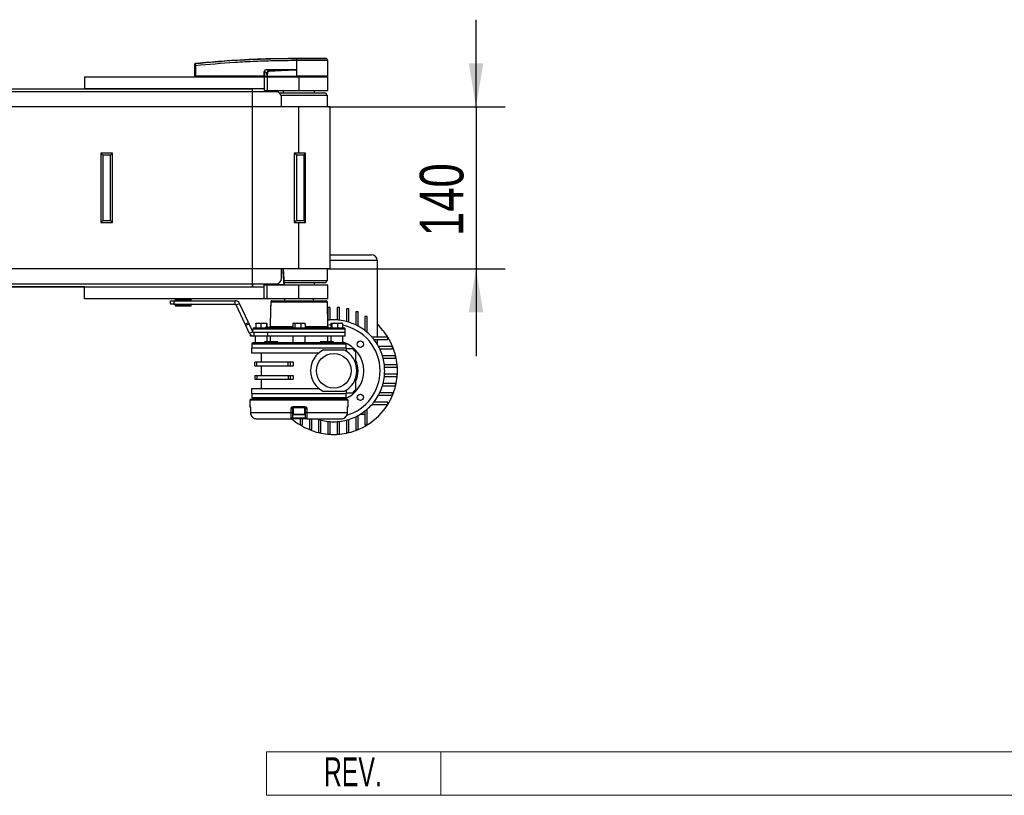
# Model space of a CAD drawing. Header units: millimetres. Extents: x 0 to 420, y 0 to 297.
# Tile 5 of 17: x 198 to 266, y 66 to 120. Entities that reach past the tile are written whole.
import ezdxf
from ezdxf.enums import TextEntityAlignment as Align

# ---------------------------------------------------------------- set-up
doc = ezdxf.new("R2010")
doc.units = ezdxf.units.MM
doc.layers.add('CARTIGLIO', color=140, linetype='Continuous')
doc.layers.add('QUOTE', color=174, linetype='Continuous')
doc.styles.add('SLDTEXTSTYLE0', font='TXT', dxfattribs={"width": 0.638298})
doc.styles.add('SLDTEXTSTYLE3', font='TXT', dxfattribs={"width": 0.75})
doc.dimstyles.new('SLDDIMSTYLE1', dxfattribs={"dimtxt": 3, "dimasz": 3, "dimexe": 0, "dimexo": 0.0625, "dimgap": 0.75, "dimtad": 1, "dimlfac": 12.544143, "dimrnd": 1e-09, "dimzin": 12, "dimdsep": 46, "dimtxsty": 'SLDTEXTSTYLE3', "dimsah": 1, "dimcen": 0.09, "dimadec": 0, "dimazin": 3, "dimtfac": 1, "dimtdec": 3, "dimtmove": 0, "dimatfit": 0, "dimfxl": 0, "dimfrac": 2, "dimtolj": 1, "dimtzin": 12, "dimarcsym": 0})

# ---------------------------------------------------------------- blocks, each defined once
blk = doc.blocks.new('SW_NOTE_0_27')
at = {"layer": 'CARTIGLIO', "color": 0, "insert": (2.34, 2.578), "char_height": 2, "attachment_point": 2, "style": 'SLDTEXTSTYLE0'}
blk.add_mtext('REV.', dxfattribs=at)
blk = doc.blocks.new('Cartiglio ALUSIC')
at = {"color": 161, "linetype": 'Continuous', "lineweight": 18}
for p, q in [((113.971, 150.999), (113.971, 153.999)), ((113.971, 153.999), (313.621, 153.999)), ((125.971, 153.999), (125.971, 150.999)), ((113.971, 150.999), (313.621, 150.999))]:
    blk.add_line(p, q, dxfattribs=at)
at = {"layer": 'CARTIGLIO', "color": 140}
blk.add_blockref('SW_NOTE_0_27', (117.568, 151.037), dxfattribs=at)
at = {"layer": 'CARTIGLIO', "color": 140, "style": 'SLDTEXTSTYLE0', "width": 0.638298}
for tag, height, p in [('AUTOATTR1', 3.5, (223.449, 133.7)), ('AUTOATTR2', 3.5, (221.929, 127.422)), ('AUTOATTR11', 3.5, (222.862, 121.411)), ('AUTOATTR8', 4, (219.244, 110.003)), ('AUTOATTR9', 4, (218.122, 100.423)), ('AUTOATTR0', 4, (249.033, 100.312))]:
    blk.add_attdef(tag, text='', height=height, dxfattribs=at).set_placement(p, align=Align.TOP_CENTER)
at = {"layer": 'CARTIGLIO', "color": 140}
for tag in ['AUTOATTR13', 'AUTOATTR12', 'AUTOATTR10', 'AUTOATTR7', 'AUTOATTR6', 'AUTOATTR5', 'AUTOATTR4', 'AUTOATTR3']:
    blk.add_attdef(tag, (0, 0), '', height=4, dxfattribs=at)
blk = doc.blocks.new('_D_2')
at = {"layer": 'QUOTE'}
for p, q in [((229.591, 113.582), (229.591, 119.582)), ((219.407, 113.582), (231.591, 113.582)), ((229.591, 113.582), (229.591, 102.422)), ((219.407, 102.422), (231.591, 102.422)), ((229.591, 102.422), (229.591, 96.422))]:
    blk.add_line(p, q, dxfattribs=at)
for points in [[(229.591, 113.582), (230.091, 116.582), (229.091, 116.582)], [(229.591, 102.422), (229.091, 99.422), (230.091, 99.422)]]:
    blk.add_solid(points, dxfattribs=at)
at = {"layer": 'QUOTE', "insert": (225.724, 104.677), "char_height": 3, "attachment_point": 1, "rotation": 90, "style": 'SLDTEXTSTYLE3'}
blk.add_mtext('140', dxfattribs=at)

msp = doc.modelspace()

# ---------------------------------------------------------------- linework, layer by layer
at = {"color": 7, "linetype": 'Continuous', "lineweight": 25}
for p, q in [((210.29676, 116.57746), (210.29671, 116.57745)), ((217.23998, 116.76231), (217.22705, 116.76231)), ((217.23998, 116.76231), (217.2392, 115.69474)), ((217.2401, 116.93038), (217.24021, 116.93038)), ((219.24736, 116.91941), (219.1087, 116.93038)), ((219.39923, 115.69474), (219.38992, 116.76226)), ((210.2323, 115.69474), (210.23853, 116.40856)), ((210.29695, 116.40856), (210.29072, 115.69474)), ((215.0193, 115.69474), (215.02056, 116.01655)), ((215.03546, 116.01655), (215.03421, 115.69474)), ((215.20364, 115.92912), (215.03546, 116.01655)), ((215.19455, 116.1264), (215.3347, 116.05354)), ((217.06534, 116.1264), (215.19455, 116.1264)), ((215.19557, 116.147), (217.06636, 116.147)), ((217.23496, 116.13741), (217.235, 116.13299)), ((217.235, 116.13299), (217.23882, 115.69474)), ((202.6587, 115.65488), (202.6587, 114.81784)), ((202.6587, 115.65488), (215.01506, 115.65488)), ((210.2323, 115.69474), (210.29072, 115.69474)), ((210.27112, 115.69474), (210.27182, 115.65488)), ((215.0193, 115.69474), (210.29072, 115.69474)), ((210.29366, 115.69474), (210.29372, 115.65488)), ((215.01506, 115.65488), (215.01506, 114.81784)), ((215.01506, 115.65488), (215.21436, 115.65488)), ((215.03421, 115.69474), (215.0193, 115.69474)), ((215.02244, 115.69474), (215.0225, 115.65488)), ((215.03421, 115.69474), (215.21194, 115.69474)), ((215.06174, 115.69474), (215.06223, 115.65488)), ((215.21436, 115.65488), (215.21436, 114.69826)), ((215.21436, 115.65488), (217.40662, 115.65488)), ((215.21804, 115.69474), (217.23882, 115.69474)), ((215.23054, 115.69474), (215.23083, 115.65488)), ((217.2392, 115.69474), (217.23882, 115.69474)), ((219.39923, 115.69474), (217.2392, 115.69474)), ((217.24082, 115.69474), (217.24085, 115.65488)), ((217.40662, 115.65488), (217.40662, 114.69826)), ((217.40662, 115.65488), (219.39958, 115.65488)), ((219.35972, 115.65488), (219.36042, 115.69474)), ((219.39958, 114.69826), (219.39958, 115.65488)), ((215.81225, 114.61854), (59.56403, 114.61854)), ((72.71758, 114.81784), (202.6587, 114.81784)), ((215.01506, 114.81784), (202.6587, 114.81784)), ((214.21788, 114.61854), (214.21788, 114.81784)), ((215.01506, 114.81784), (215.01506, 114.69826)), ((215.01506, 114.69826), (215.21436, 114.69826)), ((215.21436, 114.69826), (217.40662, 114.69826)), ((216.0514, 114.53882), (219.16043, 114.53882)), ((216.33042, 114.69826), (216.33042, 114.53882)), ((217.40662, 114.69826), (219.39958, 114.69826)), ((218.48282, 114.53882), (218.48282, 114.69826)), ((216.17757, 114.37939), (219.35972, 114.37939)), ((216.21084, 113.5822), (216.21084, 114.21995)), ((219.36969, 113.5822), (219.35972, 114.37939)), ((217.40662, 113.5822), (57.96966, 113.5822)), ((219.55902, 113.5822), (217.40662, 113.5822)), ((217.40662, 110.39346), (217.40662, 113.5822)), ((219.55902, 102.42162), (219.55902, 113.5822)), ((203.9086, 110.25397), (203.76912, 110.39346)), ((203.76912, 110.39346), (203.76912, 105.61036)), ((204.5663, 110.39346), (203.76912, 110.39346)), ((203.9086, 110.25397), (203.9086, 105.74984)), ((204.42681, 110.25397), (203.9086, 110.25397)), ((204.42681, 110.25397), (204.5663, 110.39346)), ((204.42681, 105.74984), (204.42681, 110.25397)), ((204.5663, 105.61036), (204.5663, 110.39346)), ((217.24682, 110.25397), (217.06516, 110.39346)), ((217.06516, 110.39346), (217.06516, 105.61036)), ((217.86207, 110.39346), (217.06516, 110.39346)), ((217.24682, 110.25397), (217.24682, 105.74984)), ((217.76485, 110.25397), (217.24682, 110.25397)), ((217.76485, 110.25397), (217.86207, 110.39346)), ((217.76485, 105.74984), (217.76485, 110.25397)), ((217.86207, 105.61036), (217.86207, 110.39346)), ((203.9086, 105.74984), (203.76912, 105.61036)), ((203.9086, 105.74984), (204.42681, 105.74984)), ((204.42681, 105.74984), (204.5663, 105.61036)), ((217.24682, 105.74984), (217.06516, 105.61036)), ((217.24682, 105.74984), (217.76485, 105.74984)), ((217.76485, 105.74984), (217.86207, 105.61036)), ((203.76912, 105.61036), (204.5663, 105.61036)), ((217.06516, 105.61036), (217.86207, 105.61036)), ((217.40662, 102.42162), (217.40662, 105.61036)), ((219.55902, 103.39379), (222.38902, 103.39379)), ((222.78762, 102.9952), (219.55902, 102.9952)), ((222.78762, 102.9952), (222.78762, 97.71784)), ((217.40662, 102.42162), (57.96966, 102.42162)), ((216.21084, 101.78387), (216.21084, 102.42162)), ((216.41806, 101.3481), (216.34935, 102.42488)), ((219.55902, 102.42162), (217.40662, 102.42162)), ((219.35972, 101.62443), (219.36969, 102.42162)), ((59.56403, 101.38528), (215.81225, 101.38528)), ((202.6587, 101.18598), (72.71758, 101.18598)), ((202.6587, 100.34894), (202.6587, 101.18598)), ((202.6587, 101.18598), (215.01506, 101.18598)), ((214.21788, 101.38528), (214.21788, 101.18598)), ((214.95315, 101.36933), (214.21788, 101.36933)), ((214.95156, 101.378), (214.95181, 101.38528)), ((214.99141, 101.34611), (214.99209, 101.38528)), ((214.99188, 101.3393), (214.99221, 101.33744)), ((215.01506, 101.18598), (215.01506, 101.30556)), ((215.21436, 101.30556), (215.01506, 101.30556)), ((215.01506, 100.34894), (215.01506, 101.18598)), ((215.03195, 101.38528), (215.03126, 101.34611)), ((215.03126, 101.34611), (216.37672, 101.34611)), ((215.03126, 101.34611), (215.03126, 101.30556)), ((215.21436, 100.34894), (215.21436, 101.30556)), ((217.40662, 101.30556), (215.21436, 101.30556)), ((216.37672, 101.34611), (216.37672, 101.30556)), ((216.3948, 101.62443), (219.35972, 101.62443)), ((219.16043, 101.46499), (216.40842, 101.46499)), ((217.40662, 100.34894), (217.40662, 101.30556)), ((219.39958, 101.30556), (217.40662, 101.30556)), ((218.48282, 101.30556), (218.48282, 101.46499)), ((219.39958, 100.34894), (219.39958, 101.30556)), ((215.01506, 100.34894), (202.6587, 100.34894)), ((205.72621, 100.34894), (205.72621, 100.34694)), ((206.36312, 100.34694), (206.36312, 100.34894)), ((208.89294, 100.33383), (208.88856, 100.25012)), ((208.90178, 100.33383), (208.89294, 100.33383)), ((209.98253, 100.33383), (208.90178, 100.33383)), ((209.98691, 100.25012), (209.98253, 100.33383)), ((215.21436, 100.34894), (215.01506, 100.34894)), ((217.40662, 100.34894), (215.21436, 100.34894)), ((216.41014, 100.34894), (216.41014, 100.22897)), ((219.39958, 100.34894), (217.40662, 100.34894)), ((218.4031, 100.22897), (218.4031, 100.34894)), ((208.56083, 99.9902), (208.56083, 100.22936)), ((208.56083, 100.22936), (208.79999, 100.22936)), ((208.79999, 99.9902), (208.56083, 99.9902)), ((208.79999, 100.22936), (208.79999, 99.9902)), ((208.79999, 100.22936), (213.02122, 100.22936)), ((208.79999, 99.9902), (213.02122, 99.9902)), ((208.88856, 100.25012), (209.98691, 100.25012)), ((208.88856, 99.96944), (208.89294, 99.88573)), ((209.98691, 99.96944), (208.88856, 99.96944)), ((208.89294, 99.88573), (209.98253, 99.88573)), ((208.91313, 100.23334), (208.90448, 100.23334)), ((208.90448, 99.98622), (209.97099, 99.98622)), ((208.91744, 99.87062), (208.90887, 99.87062)), ((209.97099, 100.23334), (208.91313, 100.23334)), ((209.96661, 99.87062), (208.91744, 99.87062)), ((208.95145, 100.23334), (208.95145, 100.22936)), ((208.95145, 99.9902), (208.95145, 99.98622)), ((209.92402, 100.22936), (209.92402, 100.23334)), ((209.92402, 99.98622), (209.92402, 99.9902)), ((209.98253, 99.88573), (209.98691, 99.96944)), ((213.02122, 99.9902), (213.02122, 100.22936)), ((213.09347, 99.94417), (213.31022, 100.04525)), ((213.70911, 98.62392), (213.09347, 99.94417)), ((213.92586, 98.725), (213.31022, 100.04525)), ((215.4415, 99.63178), (215.42086, 98.44958)), ((215.44288, 99.63178), (215.4415, 99.63178)), ((215.45851, 99.78843), (215.45822, 99.78852)), ((215.46536, 100.13498), (215.46506, 100.13507)), ((219.36296, 100.13498), (215.46536, 100.13498)), ((215.56127, 100.22897), (219.26731, 100.22897)), ((219.39237, 98.44958), (219.36296, 100.13498)), ((219.39958, 99.77236), (219.39958, 98.89089)), ((219.55902, 99.77236), (219.39958, 99.77236)), ((219.55902, 98.90545), (219.55902, 99.77236)), ((220.19677, 99.77236), (220.03733, 99.77236)), ((220.03733, 99.77236), (220.03733, 98.90545)), ((220.19677, 98.89089), (220.19677, 99.77236)), ((220.83451, 99.66628), (220.67508, 99.66628)), ((220.67508, 99.66628), (220.67508, 98.80223)), ((220.83451, 98.75702), (220.83451, 99.66628)), ((221.31282, 99.45833), (221.31282, 98.56973)), ((221.47226, 99.45833), (221.31282, 99.45833)), ((221.47226, 98.48833), (221.47226, 99.45833)), ((221.95057, 99.13151), (221.95057, 98.17557)), ((222.11001, 99.13151), (221.95057, 99.13151)), ((222.11001, 98.04395), (222.11001, 99.13151)), ((213.70911, 98.62392), (213.92586, 98.725)), ((213.75463, 98.5263), (213.70911, 98.62392)), ((213.97138, 98.62737), (213.75463, 98.5263)), ((214.0086, 97.98167), (213.75463, 98.5263)), ((213.92586, 98.725), (213.97138, 98.62737)), ((214.22535, 98.08274), (213.97138, 98.62737)), ((214.22181, 98.26159), (214.21892, 98.09652)), ((220.59143, 98.26159), (214.22181, 98.26159)), ((214.31745, 98.35558), (220.49579, 98.35558)), ((214.61295, 98.67446), (214.43572, 98.65374)), ((214.43572, 98.65374), (214.43572, 98.35558)), ((214.44784, 98.67446), (214.44717, 98.67422)), ((214.4485, 98.67446), (214.61295, 98.67446)), ((214.79019, 98.65374), (214.61295, 98.67446)), ((214.61295, 98.67446), (214.98022, 98.67446)), ((214.98022, 98.67446), (214.79019, 98.65374)), ((214.79019, 98.65374), (214.79019, 98.35558)), ((215.17024, 98.65374), (214.98022, 98.67446)), ((214.98022, 98.67446), (215.18303, 98.67446)), ((215.07179, 98.39544), (215.07109, 98.35558)), ((215.07894, 98.39544), (215.07179, 98.39544)), ((215.07894, 98.39544), (215.07845, 98.35558)), ((215.15212, 98.39544), (215.07894, 98.39544)), ((215.15212, 98.39544), (215.15163, 98.35558)), ((215.17884, 98.39544), (215.15212, 98.39544)), ((215.17024, 98.65374), (215.17024, 98.39544)), ((215.17884, 98.39544), (215.17911, 98.35558)), ((215.37009, 98.39544), (215.17884, 98.39544)), ((215.18437, 98.67422), (215.1837, 98.67446)), ((215.19582, 98.65374), (215.19582, 98.39544)), ((215.37787, 98.39544), (215.37717, 98.35558)), ((215.38404, 98.39544), (215.38352, 98.35558)), ((215.42086, 98.44958), (216.99054, 98.44958)), ((215.44272, 98.39544), (215.44202, 98.35558)), ((215.44987, 98.39544), (215.44272, 98.39544)), ((215.44987, 98.39544), (215.44937, 98.35558)), ((215.47471, 98.39544), (215.44987, 98.39544)), ((215.47471, 98.39544), (215.47422, 98.35558)), ((215.51449, 98.39544), (215.47471, 98.39544)), ((215.51449, 98.39544), (215.51513, 98.35558)), ((215.56997, 98.39544), (215.51449, 98.39544)), ((215.56997, 98.39544), (215.57061, 98.35558)), ((215.57188, 98.39544), (215.56997, 98.39544)), ((215.57257, 98.35558), (215.57188, 98.39544)), ((215.94937, 98.35558), (215.94868, 98.39544)), ((216.99054, 98.65374), (216.99054, 98.35558)), ((217.03869, 98.67446), (217.01901, 98.6673)), ((217.03869, 98.67446), (217.05737, 98.67446)), ((217.05737, 98.67446), (217.33223, 98.67446)), ((217.33223, 98.67446), (217.12419, 98.65374)), ((217.12419, 98.65374), (217.12419, 98.35558)), ((217.54027, 98.65374), (217.33223, 98.67446)), ((217.33223, 98.67446), (217.68148, 98.67446)), ((217.68148, 98.67446), (217.54027, 98.65374)), ((217.54027, 98.65374), (217.54027, 98.35558)), ((217.8227, 98.65374), (217.68148, 98.67446)), ((217.68148, 98.67446), (217.77455, 98.67446)), ((217.79423, 98.6673), (217.77455, 98.67446)), ((217.8227, 98.65374), (217.8227, 98.35558)), ((217.8227, 98.44958), (219.39237, 98.44958)), ((219.3847, 98.88916), (219.39958, 98.89089)), ((219.60027, 98.65374), (219.76486, 98.67446)), ((219.60027, 98.65374), (219.60027, 98.35558)), ((219.62954, 98.67446), (219.62473, 98.67271)), ((219.63428, 98.67446), (219.86689, 98.67446)), ((219.86689, 98.67446), (219.66829, 98.65374)), ((219.66829, 98.65374), (219.66829, 98.35558)), ((220.06549, 98.65374), (219.86689, 98.67446)), ((219.86689, 98.67446), (220.23008, 98.67446)), ((220.23008, 98.67446), (220.06549, 98.65374)), ((220.06549, 98.65374), (220.06549, 98.35558)), ((220.39466, 98.65374), (220.23008, 98.67446)), ((220.23008, 98.67446), (220.3654, 98.67446)), ((220.37021, 98.67271), (220.3654, 98.67446)), ((220.39466, 98.65374), (220.39466, 98.35558)), ((220.59536, 98.03671), (220.59143, 98.26159)), ((214.22535, 98.08274), (214.0086, 97.98167)), ((214.0715, 97.79756), (214.0715, 97.89447)), ((214.15122, 97.79756), (214.0715, 97.79756)), ((214.15122, 97.83619), (214.15122, 97.79756)), ((214.2976, 97.79756), (214.15122, 97.79756)), ((214.2976, 98.03671), (214.2858, 98.03671)), ((214.2976, 98.03671), (214.2976, 97.79756)), ((215.25234, 98.03671), (214.2976, 98.03671)), ((215.25234, 97.79756), (214.2976, 97.79756)), ((214.39725, 97.79756), (214.39725, 97.31924)), ((215.21035, 97.39896), (215.21035, 97.79756)), ((220.59536, 98.03671), (215.25049, 98.03671)), ((215.25234, 98.03671), (215.25234, 97.79756)), ((220.59536, 98.03671), (215.25234, 98.03671)), ((220.59536, 97.79756), (215.25234, 97.79756)), ((215.41855, 97.79756), (215.41855, 97.39896)), ((216.9881, 97.79756), (216.9881, 97.31924)), ((217.82514, 97.31924), (217.82514, 97.79756)), ((219.39469, 97.39896), (219.39469, 97.79756)), ((219.60288, 97.79756), (219.60288, 97.39896)), ((220.41599, 97.31924), (220.41599, 97.79756)), ((220.59536, 97.79756), (220.59536, 98.03671)), ((223.52368, 97.71784), (222.43612, 97.71784)), ((223.52368, 97.5584), (223.52368, 97.71784)), ((214.13816, 96.96051), (214.13816, 96.64164)), ((220.67508, 96.96051), (214.13816, 96.96051)), ((214.15809, 97.23953), (214.15809, 96.96051)), ((220.65515, 97.23953), (214.15809, 97.23953)), ((215.03168, 97.39896), (215.03168, 97.31924)), ((215.94844, 97.39896), (215.03168, 97.39896)), ((215.94844, 97.31924), (215.94844, 97.39896)), ((218.8648, 97.39896), (218.8648, 97.31924)), ((219.78156, 97.39896), (218.8648, 97.39896)), ((219.78156, 97.31924), (219.78156, 97.39896)), ((220.65515, 96.96051), (220.65515, 97.23953)), ((220.67508, 96.73756), (220.67508, 96.96051)), ((222.56775, 97.5584), (223.52368, 97.5584)), ((222.78762, 97.5584), (222.78762, 97.24083)), ((223.85051, 97.08009), (222.88051, 97.08009)), ((222.9619, 96.92065), (223.85051, 96.92065)), ((223.85051, 96.92065), (223.85051, 97.08009)), ((214.13816, 96.64164), (218.79059, 96.64164)), ((214.81577, 96.64164), (214.81577, 95.98795)), ((219.1032, 96.84093), (220.49314, 96.84093)), ((224.05845, 96.44234), (223.1492, 96.44234)), ((223.19441, 96.2829), (224.05845, 96.2829)), ((224.05845, 96.2829), (224.05845, 96.44234)), ((214.37732, 95.73285), (214.37732, 95.98795)), ((214.49549, 95.98795), (214.37732, 95.98795)), ((214.49549, 95.73285), (214.37732, 95.73285)), ((214.49549, 95.73285), (214.49549, 95.98795)), ((216.65892, 95.98795), (214.49549, 95.98795)), ((216.65892, 95.73285), (214.49549, 95.73285)), ((214.81577, 95.73285), (214.81577, 95.07916)), ((216.65892, 95.73285), (216.65892, 95.98795)), ((216.80267, 95.98795), (216.65892, 95.98795)), ((216.80267, 95.73285), (216.65892, 95.73285)), ((216.80267, 95.98795), (216.80267, 95.73285)), ((217.01464, 95.98795), (216.80267, 95.98795)), ((217.01464, 95.73285), (216.80267, 95.73285)), ((217.01464, 95.98795), (217.01464, 95.73285)), ((224.16453, 95.80459), (223.28307, 95.80459)), ((223.29762, 95.64516), (224.16453, 95.64516)), ((224.16453, 95.64516), (224.16453, 95.80459)), ((214.37732, 95.07916), (214.37732, 94.82406)), ((214.37732, 95.07916), (214.49549, 95.07916)), ((214.49549, 95.07916), (214.49549, 94.82406)), ((214.49549, 95.07916), (216.65892, 95.07916)), ((216.65892, 95.07916), (216.65892, 94.82406)), ((216.65892, 95.07916), (216.80267, 95.07916)), ((216.80267, 95.07916), (216.80267, 94.82406)), ((216.80267, 95.07916), (217.01464, 95.07916)), ((217.01464, 95.07916), (217.01464, 94.82406)), ((223.28307, 95.00741), (224.16453, 95.00741)), ((224.16453, 95.16685), (223.29762, 95.16685)), ((224.16453, 95.00741), (224.16453, 95.16685)), ((214.37732, 94.82406), (214.49549, 94.82406)), ((214.49549, 94.82406), (216.65892, 94.82406)), ((214.81577, 94.82406), (214.81577, 94.17036)), ((216.65892, 94.82406), (216.80267, 94.82406)), ((216.80267, 94.82406), (217.01464, 94.82406)), ((223.1492, 94.36966), (224.05845, 94.36966)), ((224.05845, 94.5291), (223.19441, 94.5291)), ((224.05845, 94.36966), (224.05845, 94.5291)), ((214.13816, 94.17036), (214.13816, 93.85149)), ((218.79059, 94.17036), (214.13816, 94.17036)), ((214.13816, 93.85149), (217.40662, 93.85149)), ((214.15809, 93.85149), (214.15809, 93.57248)), ((214.15809, 93.57248), (220.65515, 93.57248)), ((217.40662, 93.85149), (220.67508, 93.85149)), ((220.49314, 93.97107), (219.1032, 93.97107)), ((220.65515, 93.57248), (220.65515, 93.85149)), ((220.67508, 93.85149), (220.67508, 94.07444)), ((222.88051, 93.73191), (223.85051, 93.73191)), ((223.85051, 93.89135), (222.9619, 93.89135)), ((223.85051, 93.73191), (223.85051, 93.89135)), ((214.01893, 93.41304), (214.02311, 92.93403)), ((214.01893, 93.41304), (220.79431, 93.41304)), ((214.02311, 92.93403), (214.04876, 92.93403)), ((214.05844, 93.4529), (214.05844, 93.41304)), ((214.05844, 93.4529), (220.7548, 93.4529)), ((214.39725, 93.49276), (214.39725, 93.4529)), ((215.03168, 93.49276), (215.03168, 93.4529)), ((215.94844, 93.4529), (215.94844, 93.49276)), ((216.9881, 93.49276), (216.9881, 93.4529)), ((216.99083, 92.93403), (217.82241, 92.93403)), ((217.81261, 92.85501), (217.00063, 92.85501)), ((217.00802, 92.85501), (217.00802, 92.42453)), ((217.80522, 92.42453), (217.80522, 92.85501)), ((217.82514, 93.4529), (217.82514, 93.49276)), ((218.8648, 93.49276), (218.8648, 93.4529)), ((219.78156, 93.4529), (219.78156, 93.49276)), ((220.41599, 93.4529), (220.41599, 93.49276)), ((220.7548, 93.41304), (220.7548, 93.4529)), ((220.76448, 92.93403), (220.79013, 92.93403)), ((220.79013, 92.93403), (220.79431, 93.41304)), ((222.43612, 93.09416), (223.52368, 93.09416)), ((223.52368, 93.2536), (222.56775, 93.2536)), ((223.52368, 93.09416), (223.52368, 93.2536)), ((214.06623, 92.81629), (214.06724, 92.81654)), ((214.06684, 92.81614), (214.07015, 92.53223)), ((214.07015, 92.53207), (214.07015, 92.53191)), ((214.07057, 92.53231), (216.86329, 92.53231)), ((216.9496, 92.17601), (217.86363, 92.17601)), ((216.96077, 92.81585), (216.95581, 92.53161)), ((217.00802, 92.81585), (216.96077, 92.81585)), ((217.00802, 92.42453), (217.79728, 92.42453)), ((217.75739, 92.3767), (217.05585, 92.3767)), ((217.79728, 92.42453), (217.80522, 92.42453)), ((217.85246, 92.81585), (217.80522, 92.81585)), ((217.85743, 92.53161), (217.85246, 92.81585)), ((217.94995, 92.53231), (220.74267, 92.53231)), ((220.74309, 92.53191), (220.7464, 92.81614)), ((220.746, 92.81654), (220.74701, 92.8163)), ((221.31282, 92.24227), (221.31282, 91.35367)), ((221.47226, 91.35367), (221.47226, 92.32367)), ((221.633, 92.41656), (221.95057, 92.41656)), ((221.95057, 92.63643), (221.95057, 91.68049)), ((222.11001, 91.68049), (222.11001, 92.76805)), ((214.51443, 92.09768), (216.8699, 92.09768)), ((217.94334, 92.09768), (216.8699, 92.09768)), ((217.48634, 92.09768), (217.48634, 91.68049)), ((217.48634, 91.68049), (217.64577, 91.68049)), ((217.64577, 91.68049), (217.64577, 92.09768)), ((217.94334, 92.09768), (220.29881, 92.09768)), ((218.12409, 92.09768), (218.12409, 91.35367)), ((218.28352, 91.35367), (218.28352, 92.09768)), ((218.76183, 92.05498), (218.76183, 91.14572)), ((218.92127, 91.14572), (218.92127, 92.00977)), ((219.39958, 91.92111), (219.39958, 91.03964)), ((219.55902, 91.03964), (219.55902, 91.90655)), ((220.03733, 91.90655), (220.03733, 91.03964)), ((220.19677, 91.03964), (220.19677, 91.92111)), ((220.67508, 92.00977), (220.67508, 91.14572)), ((220.83451, 91.14572), (220.83451, 92.05498)), ((221.95057, 91.68049), (222.11001, 91.68049)), ((218.12409, 91.35367), (218.28352, 91.35367)), ((218.76183, 91.14572), (218.92127, 91.14572)), ((219.39958, 91.03964), (219.55902, 91.03964)), ((220.03733, 91.03964), (220.19677, 91.03964)), ((220.67508, 91.14572), (220.83451, 91.14572)), ((221.31282, 91.35367), (221.47226, 91.35367))]:
    msp.add_line(p, q, dxfattribs=at)
at = {"color": 7, "linetype": 'Continuous'}
for p, q in [((61.1584, 114.81784), (214.21788, 114.81784)), ((214.21788, 101.18598), (214.21788, 114.81784)), ((61.1584, 101.18598), (214.21788, 101.18598))]:
    msp.add_line(p, q, dxfattribs=at)
at = {"color": 7, "linetype": 'Continuous', "lineweight": 25, "flags": 128}
for points in [[(217.06534, 116.1264), (217.16035, 116.13009), (217.235, 116.13299)], [(215.46506, 100.13507), (215.46027, 99.89248), (215.45823, 99.78852)], [(215.46536, 100.13498), (215.46378, 100.05529), (215.45851, 99.78843)], [(219.3903, 98.56855), (219.42523, 98.57286), (219.60027, 98.58859)], [(214.06684, 92.81614), (214.06635, 92.81623), (214.06623, 92.81629)], [(214.06724, 92.81654), (214.06911, 92.65714), (214.07057, 92.53231)], [(214.07015, 92.53191), (214.06966, 92.532), (214.07057, 92.53231)], [(216.86329, 92.53231), (216.86615, 92.69171), (216.86838, 92.81654)], [(217.94486, 92.81654), (217.94771, 92.65714), (217.94995, 92.53231)], [(220.74267, 92.53231), (220.74454, 92.69171), (220.746, 92.81654)], [(220.74267, 92.53231), (220.74358, 92.532), (220.74308, 92.53191)], [(220.74701, 92.8163), (220.74689, 92.81623), (220.74639, 92.81614)]]:
    msp.add_lwpolyline(points, dxfattribs=at)
at = {"color": 7, "linetype": 'Continuous', "lineweight": 25}
for centre, radius in [((221.63018, 97.23801), 0.21923), ((219.79817, 95.406), 1.19578), ((221.63018, 93.57399), 0.21923)]:
    msp.add_circle(centre, radius, dxfattribs=at)
for centre, radius, start, end in [((210.30293, 116.50201), 0.06358, 96.1041945, 179.3841407), ((217.82589, 116.79599), 0.59979, 168.1201678, 183.2190123), ((220.47308, 116.55079), 3.25508, 173.3031905, 173.4966106), ((217.8389, 116.79559), 0.59984, 168.0817426, 183.1800729), ((219.23049, 116.76087), 0.15944, 0.5000113, 83.9231277), ((210.26774, 114.64367), 1.76513, 89.0518988, 90.9481012), ((215.02801, 118.04697), 2.03044, 269.78976, 270.21024), ((215.03043, 116.14485), 0.16516, 353.5856583, 0.7475902), ((160.27399, 113.39241), 55.12498, 2.7312588, 2.7669963), ((216.90122, 116.14485), 0.16516, 353.5856583, 0.7475902), ((215.81225, 114.21995), 0.39859, 0, 90), ((219.16043, 114.37939), 0.15944, 0, 90), ((222.38902, 102.9952), 0.39859, 0, 90), ((215.81225, 101.78387), 0.39859, 270, 0), ((214.95521, 101.34172), 0.03647, 6.9245012, 95.7473679), ((214.95315, 101.32947), 0.03986, 11.536959, 90), ((215.03126, 101.34542), 0.03986, 179, 270), ((215.01134, 100.77503), 0.57143, 88.0016174, 91.9983826), ((216.37672, 101.34542), 0.03986, 270, 3.7216873), ((216.42053, 100.84412), 0.5039, 90.458341, 94.9872917), ((219.16043, 101.62443), 0.15944, 270, 0), ((208.90887, 100.33299), 0.01594, 90, 177), ((209.96661, 100.33299), 0.01594, 3, 90), ((208.90448, 100.24929), 0.01594, 177, 270), ((208.90448, 99.97027), 0.01594, 90, 183), ((208.90887, 99.88657), 0.01594, 183, 270), ((209.96661, 99.88657), 0.01594, 270, 357), ((209.97099, 100.24929), 0.01594, 270, 3), ((209.97099, 99.97027), 0.01594, 357, 90), ((213.02122, 99.91048), 0.31887, 25, 90), ((213.02122, 99.91048), 0.07972, 25, 90), ((215.48275, 99.63108), 0.03988, 156.0337144, 179.001595), ((219.26731, 100.13331), 0.09566, 1, 90), ((214.31745, 98.25992), 0.09566, 90, 179), ((215.32522, 98.45125), 0.09566, 324.3146653, 359), ((219.48802, 98.45125), 0.09566, 181, 270), ((219.79817, 95.406), 3.50761, 93.9095635, 96.5249788), ((219.79817, 95.406), 3.50761, 86.0904365, 93.9095635), ((219.79817, 95.406), 3.50761, 83.4750212, 86.0904365), ((219.79817, 95.406), 3.50761, 75.5224878, 83.4750212), ((219.79817, 95.406), 3.18874, 0, 79.2186455), ((220.49579, 98.25992), 0.09566, 1, 90), ((219.79817, 95.406), 3.50761, 72.8152041, 75.5224878), ((219.79817, 95.406), 3.50761, 64.416998, 72.8152041), ((219.79817, 95.406), 3.50761, 61.4925695, 64.416998), ((219.79817, 95.406), 3.50761, 52.1470973, 61.4925695), ((219.79817, 95.406), 4.38452, 31.8213685, 47.0141139), ((219.79817, 95.406), 3.50761, 48.7694228, 52.1470973), ((219.79817, 95.406), 3.50761, 41.2305772, 48.7694228), ((219.79817, 95.406), 3.50761, 37.8529027, 41.2305772), ((219.79817, 95.406), 4.38452, 22.4463506, 31.8213685), ((214.23781, 97.23953), 0.07972, 90, 180), ((219.79817, 95.406), 2.07268, 0, 72.6578648), ((220.57543, 97.23953), 0.07972, 0, 90), ((219.79817, 95.406), 1.99296, 40.5358021, 49.4641979), ((219.79817, 95.406), 3.50761, 28.5074305, 37.8529027), ((219.79817, 95.406), 3.50761, 25.583002, 28.5074305), ((219.79817, 95.406), 3.50761, 17.1847959, 25.583002), ((219.79817, 95.406), 4.38452, 13.6720181, 22.4463506), ((219.79817, 95.406), 1.59437, 115.8419328, 244.1580672), ((219.79817, 95.406), 1.59437, 295.8419328, 64.1580672), ((219.79817, 95.406), 3.50761, 14.4775122, 17.1847959), ((219.79817, 95.406), 3.50761, 6.5249788, 14.4775122), ((219.79817, 95.406), 4.38452, 5.2159086, 13.6720181), ((219.79817, 95.406), 1.67409, 334.7912347, 25.2087653), ((219.79817, 95.406), 3.50761, 3.9095635, 6.5249788), ((219.79817, 95.406), 3.50761, 356.0904365, 3.9095635), ((219.79817, 95.406), 4.38452, 354.7840914, 5.2159086), ((219.79817, 95.406), 2.07268, 289.5572137, 0), ((219.79817, 95.406), 3.18874, 286.4032561, 0), ((219.79817, 95.406), 3.50761, 345.5224878, 353.4750212), ((219.79817, 95.406), 3.50761, 353.4750212, 356.0904365), ((219.79817, 95.406), 4.38452, 346.3279819, 354.7840914), ((219.79817, 95.406), 3.50761, 334.416998, 342.8152041), ((219.79817, 95.406), 3.50761, 342.8152041, 345.5224878), ((219.79817, 95.406), 4.38452, 337.5536494, 346.3279819), ((214.23781, 93.57248), 0.07972, 180, 270), ((220.57543, 93.57248), 0.07972, 270, 0), ((219.79817, 95.406), 1.99296, 310.5358021, 319.4641979), ((219.79817, 95.406), 3.50761, 322.1470973, 331.4925695), ((219.79817, 95.406), 3.50761, 331.4925695, 334.416998), ((219.79817, 95.406), 4.38452, 328.1786315, 337.5536494), ((214.10283, 92.93473), 0.07972, 180.5, 239.6562563), ((214.12894, 92.93471), 0.08018, 180.4839293, 208.0175912), ((217.15849, 92.9147), 0.16877, 173.4212519, 200.7118678), ((217.65475, 92.9147), 0.16877, 339.2881322, 6.5787481), ((220.71041, 92.93473), 0.07972, 300.2284648, 359.5), ((220.6843, 92.93471), 0.08018, 332.0869882, 359.5159998), ((219.79817, 95.406), 3.50761, 311.2305772, 318.7694228), ((219.79817, 95.406), 4.38452, 301.8213685, 328.1786315), ((219.79817, 95.406), 3.50761, 318.7694228, 322.1470973), ((216.92516, 94.60769), 2.07631, 268.2925356, 270.845926), ((216.93022, 94.89384), 2.07822, 268.2948949, 270.8423603), ((216.8699, 92.1774), 0.07972, 270, 359), ((217.05585, 92.42453), 0.04783, 180, 270), ((217.75739, 92.42453), 0.04783, 270, 0), ((217.88302, 94.89384), 2.07822, 269.1576397, 271.7051051), ((217.88808, 94.60769), 2.07631, 269.154074, 271.7074644), ((217.94334, 92.1774), 0.07972, 181, 270), ((219.79817, 95.406), 3.50761, 287.1847959, 295.583002), ((219.79817, 95.406), 3.50761, 295.583002, 298.5074305), ((219.79817, 95.406), 3.50761, 298.5074305, 307.8529027), ((219.79817, 95.406), 3.50761, 307.8529027, 311.2305772), ((219.79817, 95.406), 4.38452, 228.9856684, 238.1786315), ((219.79817, 95.406), 4.38452, 238.1786315, 247.5536494), ((219.79817, 95.406), 3.50761, 250.5929566, 252.8152041), ((219.79817, 95.406), 3.50761, 252.8152041, 255.5224878), ((219.79817, 95.406), 3.50761, 255.5224878, 263.4750212), ((219.79817, 95.406), 3.50761, 263.4750212, 266.0904365), ((219.79817, 95.406), 3.50761, 266.0904365, 273.9095635), ((219.79817, 95.406), 3.50761, 273.9095635, 276.5249788), ((219.79817, 95.406), 3.50761, 276.5249788, 284.4775122), ((219.79817, 95.406), 3.50761, 284.4775122, 287.1847959), ((219.79817, 95.406), 4.38452, 292.4463506, 301.8213685), ((219.79817, 95.406), 4.38452, 247.5536494, 256.3279819), ((219.79817, 95.406), 4.38452, 256.3279819, 264.7840914), ((219.79817, 95.406), 4.38452, 264.7840914, 275.2159086), ((219.79817, 95.406), 4.38452, 275.2159086, 283.6720181), ((219.79817, 95.406), 4.38452, 283.6720181, 292.4463506)]:
    msp.add_arc(centre, radius, start, end, dxfattribs=at)
for centre, major_axis, ratio, start_param, end_param in [((215.30343, 115.93529), (0.27106, -0.13332), 0.60672542, 2.25200573, 3.42889257), ((215.30142, 115.9355), (0.25644, -0.12693), 0.5569608, 2.25321842, 3.43010526), ((215.40077, 115.88385), (0.18265, -0.09718), 0.77058227, 2.30113884, 3.47802567), ((215.40077, 115.8842), (0.15945, -0.08428), 0.66301777, 2.29905058, 3.47593741)]:
    msp.add_ellipse(centre, major_axis=major_axis, ratio=ratio, start_param=start_param, end_param=end_param, dxfattribs=at)
for points, knots in [([(210.23946, 116.51457), (210.23955, 116.51678), (210.23994, 116.52625), (210.24485, 116.54258), (210.25765, 116.56026), (210.27553, 116.57315), (210.28965, 116.57602), (210.29671, 116.57745)], [0, 0, 0, 0, 0.07160669, 0.30681144, 0.53787451, 0.76893725, 1, 1, 1, 1]), ([(210.29617, 116.56522), (210.29572, 116.56171), (210.29481, 116.55467), (210.29445, 116.52291), (210.29493, 116.47956), (210.29593, 116.43883), (210.29674, 116.41486), (210.29695, 116.40856)], [0, 0, 0, 0, 0.22968814, 0.45959689, 0.68877935, 0.91808895, 1, 1, 1, 1]), ([(210.29617, 116.56522), (211.19388, 116.64715), (212.5621, 116.77201), (214.40575, 116.86385), (215.82262, 116.91252), (216.76571, 116.91248), (217.23895, 116.91946), (217.23895, 116.91946)], [0, 0, 0, 0, 0.38876695, 0.59252789, 0.79628932, 0.99999932, 1, 1, 1, 1]), ([(210.29671, 116.57745), (210.29667, 116.57723), (210.29651, 116.57636), (210.29631, 116.56995), (210.29617, 116.56522)], [0, 0, 0, 0, 0.26388418, 1, 1, 1, 1]), ([(210.29676, 116.57746), (210.32355, 116.58018), (210.48881, 116.59696), (211.21394, 116.66773), (212.7038, 116.78944), (214.85331, 116.90641), (216.44418, 116.92238), (217.2401, 116.93038)], [0, 0, 0, 0, 0.01170126, 0.07220884, 0.31419353, 0.65688711, 1, 1, 1, 1]), ([(217.22705, 116.76231), (216.75589, 116.75937), (215.81358, 116.7535), (214.40054, 116.70737), (212.55986, 116.61487), (211.19365, 116.49031), (210.29695, 116.40856)], [0, 0, 0, 0, 0.20362021, 0.40724063, 0.61094774, 1, 1, 1, 1]), ([(217.23895, 116.91946), (217.23895, 116.91946), (217.2433, 116.91947), (217.24764, 116.91947), (217.25199, 116.91947)], [0, 0, 0, 0, 0.00036549, 1, 1, 1, 1]), ([(219.38992, 116.76226), (219.38462, 116.76228), (219.37388, 116.76232), (219.28742, 116.76233), (219.15059, 116.76224), (218.96466, 116.76229), (218.73289, 116.76232), (218.46567, 116.7622), (218.16582, 116.76234), (217.85693, 116.76228), (217.54417, 116.76227), (217.34217, 116.7623), (217.23998, 116.76231)], [0, 0, 0, 0, 0.10046502, 0.20384345, 0.30430944, 0.40768894, 0.50815524, 0.61153497, 0.71200234, 0.81538328, 0.9066108, 1, 1, 1, 1]), ([(217.24021, 116.93038), (217.35857, 116.93038), (217.59564, 116.93038), (217.94484, 116.93038), (218.26945, 116.93038), (218.5581, 116.93038), (218.79584, 116.93038), (218.97321, 116.93038), (219.08783, 116.93038), (219.10175, 116.93038), (219.1087, 116.93038)], [0, 0, 0, 0, 0.12488045, 0.25013958, 0.37464939, 0.49981249, 0.62476421, 0.74955772, 0.87492377, 1, 1, 1, 1]), ([(217.25199, 116.91947), (217.34571, 116.91945), (217.53314, 116.91942), (217.82208, 116.91945), (218.10968, 116.91944), (218.38715, 116.91937), (218.63619, 116.91945), (218.85097, 116.91945), (219.02419, 116.91942), (219.15136, 116.9195), (219.23191, 116.9194), (219.24221, 116.91941), (219.24736, 116.91941)], [0, 0, 0, 0, 0.09230362, 0.18460708, 0.28653845, 0.3884688, 0.49039805, 0.59232883, 0.69424704, 0.79616636, 0.8980845, 1, 1, 1, 1]), ([(210.23853, 116.40856), (210.23857, 116.41236), (210.23869, 116.42678), (210.23891, 116.4513), (210.23913, 116.47738), (210.2393, 116.49644), (210.23934, 116.50061), (210.23935, 116.50269)], [0, 0, 0, 0, 0.082107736, 0.311654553, 0.54070711, 0.770369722, 1, 1, 1, 1]), ([(210.23935, 116.50269), (210.23939, 116.50728), (210.23945, 116.51352), (210.23946, 116.51435), (210.23946, 116.51457)], [0, 0, 0, 0, 0.73657409, 1, 1, 1, 1]), ([(215.20364, 115.92912), (215.20831, 115.92914), (215.21665, 115.92916), (215.22719, 115.92914), (215.23182, 115.92912)], [0, 0, 0, 0, 0.56, 1, 1, 1, 1]), ([(215.21194, 115.69474), (215.20937, 115.73846), (215.2048, 115.81644), (215.20399, 115.89472), (215.20364, 115.92912)], [0, 0, 0, 0, 0.560586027, 1, 1, 1, 1]), ([(215.23182, 115.92912), (215.2306, 115.88534), (215.2284, 115.80706), (215.22121, 115.7291), (215.21804, 115.69474)], [0, 0, 0, 0, 0.55939227, 1, 1, 1, 1]), ([(215.3347, 116.05354), (215.65772, 116.06813), (216.23456, 116.0942), (216.81148, 116.11656), (217.06534, 116.1264)], [0, 0, 0, 0, 0.55997408, 1, 1, 1, 1]), ([(217.235, 116.13299), (216.88071, 116.10933), (216.24808, 116.06709), (215.61493, 116.03383), (215.33635, 116.01919)], [0, 0, 0, 0, 0.560026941, 1, 1, 1, 1]), ([(217.06636, 116.147), (217.08265, 116.14684), (217.13091, 116.14638), (217.18766, 116.14654), (217.22703, 116.13894), (217.23496, 116.13741)], [0, 0, 0, 0, 0.28926734, 0.85682964, 1, 1, 1, 1]), ([(215.21194, 115.69474), (215.21248, 115.69474), (215.21376, 115.69474), (215.21594, 115.69474), (215.21747, 115.69474), (215.21804, 115.69474)], [0, 0, 0, 0, 0.31939567, 0.74819126, 1, 1, 1, 1]), ([(216.37672, 101.34611), (216.3624, 101.56828), (216.33928, 101.92674), (216.3175, 102.28529), (216.30922, 102.42162)], [0, 0, 0, 0, 0.619780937, 1, 1, 1, 1]), ([(214.95315, 101.36933), (214.9529, 101.36972), (214.95239, 101.37051), (214.95183, 101.3755), (214.95156, 101.378)], [0, 0, 0, 0, 0.50006029, 1, 1, 1, 1]), ([(215.45851, 99.78843), (215.45793, 99.77058), (215.45678, 99.73479), (215.45268, 99.68761), (215.44815, 99.65225), (215.44464, 99.63421), (215.44336, 99.63245), (215.44288, 99.63178)], [0, 0, 0, 0, 0.21403312, 0.42898771, 0.64649007, 0.86612484, 1, 1, 1, 1]), ([(215.45819, 99.78851), (215.45818, 99.78771), (215.45802, 99.76855), (215.45604, 99.73043), (215.45181, 99.68256), (215.44818, 99.65608), (215.44594, 99.64547), (215.44601, 99.64569), (215.44603, 99.64575)], [0, 0, 0, 0, 0.01154489, 0.27651375, 0.54757079, 0.82177656, 0.95331415, 1, 1, 1, 1]), ([(215.56127, 100.22897), (215.55042, 100.2279), (215.52871, 100.22575), (215.49981, 100.209), (215.47811, 100.18441), (215.46715, 100.15809), (215.46584, 100.14116), (215.46536, 100.13498)], [0, 0, 0, 0, 0.218958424, 0.438118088, 0.657037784, 0.874777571, 1, 1, 1, 1]), ([(214.43572, 98.65374), (214.43594, 98.65441), (214.44016, 98.66706), (214.44444, 98.67086), (214.4485, 98.67446)], [0, 0, 0, 0, 0.052974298, 1, 1, 1, 1]), ([(215.18303, 98.67446), (215.17897, 98.67086), (215.17468, 98.66706), (215.17047, 98.65441), (215.17024, 98.65374)], [0, 0, 0, 0, 0.9470257, 1, 1, 1, 1]), ([(215.19582, 98.65374), (215.19495, 98.65629), (215.19073, 98.66867), (215.18644, 98.6719), (215.18303, 98.67446)], [0, 0, 0, 0, 0.20618569, 1, 1, 1, 1]), ([(215.43591, 98.39544), (215.42378, 98.39544), (215.40481, 98.39544), (215.38954, 98.39544), (215.38404, 98.39544)], [0, 0, 0, 0, 0.63981479, 1, 1, 1, 1]), ([(215.94582, 98.39544), (215.94676, 98.39544), (215.95136, 98.39544), (215.93211, 98.39544), (215.8875, 98.39544), (215.8161, 98.39544), (215.73347, 98.39544), (215.65432, 98.39544), (215.60988, 98.39544), (215.5929, 98.39544)], [0, 0, 0, 0, 0.04428127, 0.21678875, 0.39040225, 0.53936307, 0.71183047, 0.88981697, 1, 1, 1, 1]), ([(217.05737, 98.67446), (217.03957, 98.6719), (217.01715, 98.66867), (216.99509, 98.65629), (216.99054, 98.65374)], [0, 0, 0, 0, 0.79381431, 1, 1, 1, 1]), ([(217.12419, 98.65374), (217.12303, 98.65441), (217.101, 98.66706), (217.07859, 98.67086), (217.05737, 98.67446)], [0, 0, 0, 0, 0.0529743, 1, 1, 1, 1]), ([(217.79346, 98.66334), (217.80208, 98.6618), (217.81189, 98.66005), (217.82153, 98.65442), (217.8227, 98.65374)], [0, 0, 0, 0, 0.87901096, 1, 1, 1, 1]), ([(219.63428, 98.67446), (219.62523, 98.6719), (219.61382, 98.66867), (219.60259, 98.65629), (219.60027, 98.65374)], [0, 0, 0, 0, 0.79381431, 1, 1, 1, 1]), ([(219.66829, 98.65374), (219.6677, 98.65441), (219.65649, 98.66706), (219.64508, 98.67086), (219.63428, 98.67446)], [0, 0, 0, 0, 0.0529743, 1, 1, 1, 1]), ([(220.37015, 98.66894), (220.37777, 98.66636), (220.38599, 98.66358), (220.39407, 98.65441), (220.39466, 98.65374)], [0, 0, 0, 0, 0.92651593, 1, 1, 1, 1]), ([(215.16593, 97.31924), (215.07188, 97.31924), (214.88368, 97.31924), (214.65496, 97.31924), (214.47037, 97.31924), (214.33767, 97.31924), (214.25346, 97.31924), (214.24302, 97.31924), (214.23781, 97.31924)], [0, 0, 0, 0, 0.16661842, 0.33340123, 0.49999998, 0.66661412, 0.83340089, 1, 1, 1, 1]), ([(219.64731, 97.31924), (219.54588, 97.31924), (219.34291, 97.31924), (218.9951, 97.31924), (218.62284, 97.31924), (218.22908, 97.31924), (217.82141, 97.31924), (217.40661, 97.31924), (216.9918, 97.31924), (216.58413, 97.31924), (216.19038, 97.31924), (215.81812, 97.31924), (215.47031, 97.31924), (215.26736, 97.31924), (215.16593, 97.31924)], [0, 0, 0, 0, 0.083309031, 0.16670044, 0.25, 0.333307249, 0.416700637, 0.500000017, 0.583307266, 0.666700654, 0.750000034, 0.833307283, 0.916694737, 1, 1, 1, 1]), ([(220.57543, 97.31924), (220.57021, 97.31924), (220.55978, 97.31924), (220.47556, 97.31924), (220.34286, 97.31924), (220.15827, 97.31924), (219.92955, 97.31924), (219.74136, 97.31924), (219.64731, 97.31924)], [0, 0, 0, 0, 0.1666145, 0.33340129, 0.50000005, 0.66661455, 0.83338947, 1, 1, 1, 1]), ([(221.09345, 96.92065), (220.95924, 96.92065), (220.82356, 96.92065), (220.67667, 96.92065), (220.67508, 96.92065)], [0, 0, 0, 0, 0.989171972, 1, 1, 1, 1]), ([(221.31282, 96.11902), (221.31282, 96.21906), (221.31282, 96.41998), (221.31282, 96.60725), (221.31282, 96.70127)], [0, 0, 0, 0, 0.49788857, 1, 1, 1, 1]), ([(221.31282, 94.11073), (221.31282, 94.20405), (221.31282, 94.3913), (221.31282, 94.5922), (221.31282, 94.69298)], [0, 0, 0, 0, 0.49838846, 1, 1, 1, 1]), ([(220.67508, 93.89135), (220.77088, 93.89135), (220.91386, 93.89135), (221.04889, 93.89135), (221.09345, 93.89135)], [0, 0, 0, 0, 0.67004943, 1, 1, 1, 1]), ([(214.04876, 92.93403), (214.05054, 92.93269), (214.05409, 92.93002), (214.05957, 92.90918), (214.06408, 92.87845), (214.06662, 92.84544), (214.06707, 92.82423), (214.06724, 92.81654)], [0, 0, 0, 0, 0.22191221, 0.44275024, 0.6617521, 0.8773894, 1, 1, 1, 1]), ([(214.05848, 92.8999), (214.05852, 92.89975), (214.05864, 92.89937), (214.06005, 92.89346), (214.06216, 92.88025), (214.06429, 92.86227), (214.06494, 92.84772), (214.06519, 92.8423)], [0, 0, 0, 0, 0.10169302, 0.27100647, 0.51535631, 0.81957296, 1, 1, 1, 1]), ([(214.06519, 92.8423), (214.06555, 92.83709), (214.06614, 92.8287), (214.06606, 92.81971), (214.06603, 92.8163)], [0, 0, 0, 0, 0.62158321, 1, 1, 1, 1]), ([(214.23781, 93.49276), (214.24108, 93.49276), (214.24759, 93.49276), (214.29978, 93.49276), (214.38139, 93.49276), (214.5046, 93.49276), (214.67706, 93.49276), (214.90087, 93.49276), (215.07874, 93.49276), (215.16593, 93.49276)], [0, 0, 0, 0, 0.13174335, 0.26278596, 0.39244922, 0.52009696, 0.6857693, 0.84597725, 1, 1, 1, 1]), ([(215.16593, 93.49276), (215.25947, 93.49276), (215.45028, 93.49276), (215.78118, 93.49276), (216.1163, 93.49276), (216.44536, 93.49276), (216.75728, 93.49276), (217.07935, 93.49276), (217.40662, 93.49276), (217.73388, 93.49276), (218.05596, 93.49276), (218.36788, 93.49276), (218.69695, 93.49276), (219.03208, 93.49276), (219.36297, 93.49276), (219.55378, 93.49276), (219.64731, 93.49276)], [0, 0, 0, 0, 0.0770186, 0.15712279, 0.23995153, 0.3037754, 0.36860702, 0.43412833, 0.5, 0.56587168, 0.63139298, 0.69622461, 0.76004848, 0.84288465, 0.92298862, 1, 1, 1, 1]), ([(216.86838, 92.81654), (216.86996, 92.82987), (216.87313, 92.85659), (216.89461, 92.89183), (216.92579, 92.91835), (216.95981, 92.93212), (216.98218, 92.9335), (216.99083, 92.93403)], [0, 0, 0, 0, 0.21190404, 0.42486415, 0.64104474, 0.86118213, 1, 1, 1, 1]), ([(217.00063, 92.85501), (216.99781, 92.85483), (216.9905, 92.85436), (216.97949, 92.84979), (216.96939, 92.84103), (216.96235, 92.82931), (216.9613, 92.8203), (216.96077, 92.81585)], [0, 0, 0, 0, 0.14001619, 0.36327889, 0.58147636, 0.79302006, 1, 1, 1, 1]), ([(217.85246, 92.81585), (217.85227, 92.81841), (217.85173, 92.82555), (217.8471, 92.83659), (217.83807, 92.84676), (217.82616, 92.85366), (217.81713, 92.85456), (217.81261, 92.85501)], [0, 0, 0, 0, 0.11947659, 0.33202034, 0.55185939, 0.77576469, 1, 1, 1, 1]), ([(217.82241, 92.93403), (217.83628, 92.93269), (217.86395, 92.93002), (217.90082, 92.90918), (217.92858, 92.87845), (217.94262, 92.84544), (217.94426, 92.82423), (217.94486, 92.81654)], [0, 0, 0, 0, 0.22191221, 0.44275024, 0.6617521, 0.8773894, 1, 1, 1, 1]), ([(219.64731, 93.49276), (219.7345, 93.49276), (219.91239, 93.49276), (220.13619, 93.49276), (220.30864, 93.49276), (220.43185, 93.49276), (220.51345, 93.49276), (220.56565, 93.49276), (220.57216, 93.49276), (220.57543, 93.49276)], [0, 0, 0, 0, 0.15403719, 0.31424557, 0.47990305, 0.60755079, 0.73721404, 0.86825665, 1, 1, 1, 1]), ([(220.746, 92.81654), (220.74638, 92.82987), (220.74713, 92.85659), (220.75083, 92.89183), (220.75571, 92.91835), (220.76055, 92.93212), (220.76339, 92.9335), (220.76448, 92.93403)], [0, 0, 0, 0, 0.21190404, 0.42486415, 0.64104474, 0.86118213, 1, 1, 1, 1]), ([(220.74709, 92.81632), (220.74708, 92.81788), (220.74705, 92.82542), (220.74751, 92.83261), (220.74788, 92.83832)], [0, 0, 0, 0, 0.20589298, 1, 1, 1, 1]), ([(220.74788, 92.83832), (220.74809, 92.84393), (220.74869, 92.85994), (220.75106, 92.88033), (220.75337, 92.89465), (220.75485, 92.90017), (220.75468, 92.89968), (220.75465, 92.89957)], [0, 0, 0, 0, 0.17693847, 0.50463871, 0.77079622, 0.94793229, 1, 1, 1, 1]), ([(214.07057, 92.53231), (214.07593, 92.48347), (214.08665, 92.38586), (214.16297, 92.25619), (214.27457, 92.15794), (214.39878, 92.10529), (214.48136, 92.09986), (214.51443, 92.09768)], [0, 0, 0, 0, 0.21287359, 0.42546251, 0.63920635, 0.85549824, 1, 1, 1, 1]), ([(216.8699, 92.09768), (216.86835, 92.10265), (216.86526, 92.11259), (216.86252, 92.19023), (216.86144, 92.3041), (216.86192, 92.42571), (216.86292, 92.50372), (216.86329, 92.53231)], [0, 0, 0, 0, 0.21982892, 0.43999401, 0.65884934, 0.87496666, 1, 1, 1, 1]), ([(216.95581, 92.53161), (216.9554, 92.50822), (216.95429, 92.44436), (216.95255, 92.34482), (216.95093, 92.25167), (216.94982, 92.18819), (216.94968, 92.18007), (216.9496, 92.17601)], [0, 0, 0, 0, 0.124712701, 0.340426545, 0.559188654, 0.779623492, 1, 1, 1, 1]), ([(217.86363, 92.17601), (217.8636, 92.17779), (217.86352, 92.18223), (217.86277, 92.22526), (217.86137, 92.30563), (217.85952, 92.41173), (217.85812, 92.49165), (217.85743, 92.53161)], [0, 0, 0, 0, 0.14488136, 0.36155244, 0.57533965, 0.78764269, 1, 1, 1, 1]), ([(217.94995, 92.53231), (217.95053, 92.48347), (217.95168, 92.38586), (217.95157, 92.25619), (217.94989, 92.15794), (217.94696, 92.10529), (217.94438, 92.09986), (217.94334, 92.09768)], [0, 0, 0, 0, 0.21287359, 0.42546251, 0.63920635, 0.85549824, 1, 1, 1, 1]), ([(220.29881, 92.09768), (220.34927, 92.10265), (220.45029, 92.11259), (220.58462, 92.19023), (220.68493, 92.3041), (220.73516, 92.42571), (220.74065, 92.50372), (220.74267, 92.53231)], [0, 0, 0, 0, 0.21982892, 0.43999401, 0.65884934, 0.87496666, 1, 1, 1, 1])]:
    msp.add_open_spline(points, degree=3, knots=knots, dxfattribs=at)
for points in [[(214.0086, 97.98167), (214.02359, 97.95537), (214.05358, 97.90278), (214.12423, 97.8443), (214.20709, 97.80498), (214.26743, 97.80003), (214.2976, 97.79756)], [(214.22535, 98.08274), (214.2291, 98.07616), (214.23659, 98.06302), (214.25426, 98.0484), (214.27497, 98.03857), (214.29006, 98.03733), (214.2976, 98.03671)]]:
    msp.add_open_spline(points, degree=3, dxfattribs=at)

# ---------------------------------------------------------------- block references
at = {"layer": 'CARTIGLIO'}
msp.add_blockref('Cartiglio ALUSIC', (101.2063, -84.82804), dxfattribs=at)

# ---------------------------------------------------------------- dimensions: what is measured, and where the dimension line sits
at = {"layer": 'QUOTE'}
dim = msp.add_linear_dim(base=(227.20982, 102.42162), p1=(217.40662, 113.5822), p2=(217.40662, 102.42162), angle=90, dimstyle='SLDDIMSTYLE1', dxfattribs=at)
dim.commit()
dim.dimension.update_dxf_attribs({"geometry": '_D_2', "text_midpoint": (227.20982, 108.00191), "dimtype": 160})

doc.saveas('drawing.dxf')
